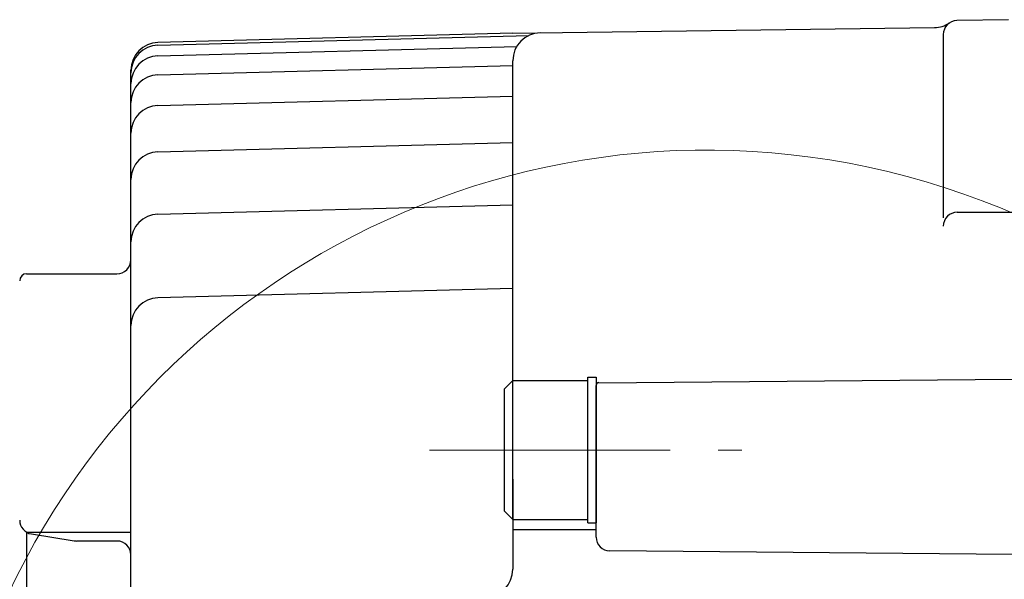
# Model space of a CAD drawing. Header units: millimetres. Extents: x 0 to 1300, y 0 to 891.
# Tile 38 of 141: x 550 to 620, y 303 to 343. Entities that reach past the tile are written whole.
import ezdxf

# ---------------------------------------------------------------- set-up
doc = ezdxf.new("R2010")
doc.units = ezdxf.units.MM
doc.header["$LTSCALE"] = 0.545669
doc.linetypes.add('CENTER', pattern=[50.8, 31.75, -6.35, 6.35, -6.35])
doc.layers.add('NoLayerName_001', color=7, linetype='Continuous')

# ---------------------------------------------------------------- blocks, each defined once
blk = doc.blocks.new('DIM_0002')
at = {"color": 3, "linetype": 'Continuous', "lineweight": 13}
blk.add_arc((55.593, 56.597), 55.593, 345, 255, dxfattribs=at)
blk = doc.blocks.new('JZB_0011')
at = {"layer": 'NoLayerName_001', "color": 7, "linetype": 'Continuous', "lineweight": 25}
for p, q in [((0.6, 10.25), (0, 9.65)), ((0.6, 0.25), (0.6, 10.25)), ((0.6, 10.25), (6, 10.25)), ((6, 0), (6, 10.5)), ((6, 10.5), (6.6, 10.5)), ((6.6, 10.5), (6.6, 0)), ((0, 0.85), (0, 9.65)), ((0, 0.85), (0.6, 0.25)), ((0.6, 0.25), (6, 0.25)), ((6, 0), (6.6, 0))]:
    blk.add_line(p, q, dxfattribs=at)

msp = doc.modelspace()

# ---------------------------------------------------------------- linework, layer by layer
at = {"layer": 'NoLayerName_001', "color": 7, "linetype": 'Continuous', "lineweight": 25}
for p, q in [((620.80164849, 343.41559982), (617.08419608, 343.35071145)), ((585.10164849, 342.43434986), (615.460694, 342.84460723)), ((559.54929459, 341.57926201), (586.26741618, 342.27890065)), ((585.10164849, 342.43434986), (559.55028549, 341.77793603)), ((616.10164849, 342.35086375), (616.10164849, 329.14630958)), ((559.54929459, 340.80707887), (585.3826988, 341.48355037)), ((585.10164849, 310.32609808), (585.10164849, 340.46119428)), ((557.60164849, 255.32011692), (557.60164849, 339.77859568)), ((559.54929459, 339.44185948), (585.10164849, 340.11097142)), ((559.54929459, 337.2327884), (585.10164849, 337.90190034)), ((559.54929459, 333.90625605), (585.10164849, 334.57536799)), ((559.54929459, 329.40745632), (585.10164849, 330.07656826)), ((617.10164849, 329.54568353), (621.10164849, 329.54568353)), ((550.09205061, 325.11583642), (556.59205061, 325.11583642)), ((585.10164849, 324.05234695), (559.54929459, 323.38323502)), ((591.10164849, 306.1483673), (591.10164849, 317.07533015)), ((591.29718523, 317.26627776), (621.10164849, 317.53456213)), ((585.10164849, 310.32609808), (585.10164849, 303.82909233)), ((550.06892333, 306.51013685), (557.60164849, 306.51013685)), ((550.10164849, 278.42083634), (550.10164849, 306.49089514)), ((550.43352883, 306.37503593), (553.52289189, 305.87903286)), ((585.10164849, 306.69212289), (591.10164849, 306.69212289)), ((556.60164849, 305.86638834), (553.68141368, 305.86638834)), ((621.10164849, 304.9067408), (592.07900159, 305.15725656))]:
    msp.add_line(p, q, dxfattribs=at)
at = {"layer": 'NoLayerName_001', "color": 4, "linetype": 'CENTER', "lineweight": 13}
msp.add_line((579.10164849, 312.42083936), (601.60164849, 312.42083936), dxfattribs=at)
at = {"layer": 'NoLayerName_001', "color": 2, "linetype": 'CENTER', "lineweight": 13}
msp.add_line((596.38939981, 312.42083936), (589.92839609, 312.42083936), dxfattribs=at)
at = {"layer": 'NoLayerName_001', "color": 7, "linetype": 'Continuous', "lineweight": 25}
for centre, radius, start, end in [((615.43366944, 344.84442464), 2, 270.7742201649, 303.7791386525), ((617.10164849, 342.35086375), 1, 91, 180), ((559.60164849, 339.77859568), 2, 91.4716033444, 180), ((587.10164849, 340.46119428), 2, 90.7742201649, 180), ((559.60164849, 339.57994736), 2, 91.5, 180), ((559.60164849, 338.80776422), 2, 91.5, 180), ((559.60164849, 337.44254483), 2, 91.5, 180), ((559.60164849, 335.23347375), 2, 91.5, 180), ((559.60164849, 331.9069414), 2, 91.5, 180), ((559.60164849, 327.40814167), 2, 91.5, 180), ((617.10164849, 328.54568353), 1, 90, 180), ((556.59205061, 326.11583642), 1, 270, 0), ((550.09205061, 324.61583642), 0.5, 90, 180), ((559.60164849, 321.38392037), 2, 91.5, 180), ((591.30164849, 317.07533015), 0.2, 91.3019526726, 180), ((550.59205061, 307.36239141), 1, 180, 260.8788941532), ((553.68141368, 306.86638834), 1, 260.8788941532, 270), ((556.60164849, 304.86638834), 1, 0, 90), ((592.10164849, 306.1483673), 1, 180, 268.6980473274), ((583.10164849, 303.82909233), 2, 270.9166542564, 0)]:
    msp.add_arc(centre, radius, start, end, dxfattribs=at)

# ---------------------------------------------------------------- block references
at = {"layer": 'NoLayerName_001', "color": 3, "linetype": 'Continuous', "lineweight": 13}
msp.add_blockref('DIM_0002', (543.50842285, 221.82417297), dxfattribs=at)
at = {"layer": 'NoLayerName_001'}
msp.add_blockref('JZB_0011', (584.50164795, 307.1708374), dxfattribs=at)

doc.saveas('drawing.dxf')
